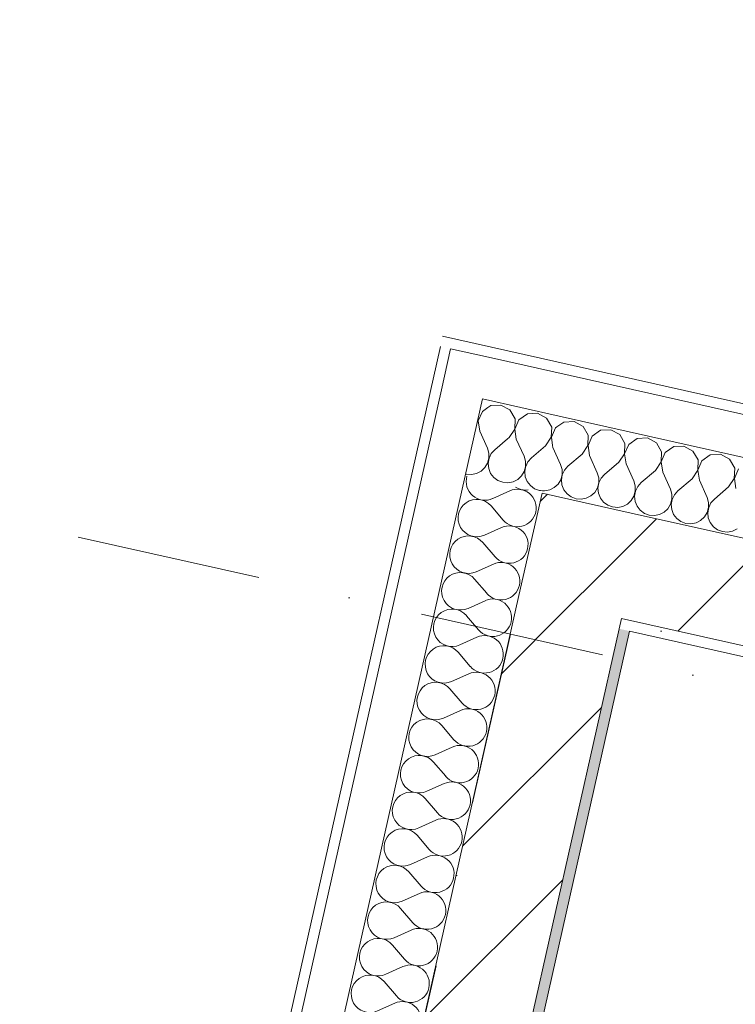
# Model space of a CAD drawing. Header units: millimetres. Extents: x -7145531 to -6681560, y 6117368 to 6219355.
# Tile 60 of 144: x -6955497 to -6954134, y 6151445 to 6153320. Entities that reach past the tile are written whole.
import ezdxf
from ezdxf.enums import TextEntityAlignment as Align

# ---------------------------------------------------------------- set-up
doc = ezdxf.new("R2010")
doc.units = ezdxf.units.MM
doc.header["$MEASUREMENT"] = 0
doc.linetypes.add('Штрихпунктирная', pattern=[670.277762, 352.777767, -176.388884, 0, -141.111112])
for name, color, linetype in [('S - МОП.АР', 7, 'Continuous'), ('АР-Чертеж-Оси_Осевые размеры.АР', 7, 'Continuous'), ('Кровля', 7, 'Continuous')]:
    doc.layers.add(name, color=color, linetype=linetype)
doc.layers.add('АР-Чертеж-Оси_Осевые размеры.АР_Ном._пера__120', color=7, linetype='Continuous', lineweight=0)
doc.layers.add('Кровля_Ном._пера__1', color=7, linetype='Continuous', lineweight=0)
doc.styles.add('РЎР“Р•РќР•Р\xa0Р\x98Р\xa0_РЎРўР\x98Р›Р¬_3', font='GOTHIC.TTF')
pattern_1 = [(45, (-6338440.43, 6562625.56), (-111.369318, 111.369318), [0, -105, 0, -157.5]), (110, (-6338090.43, 6562625.56), (148.001588, 53.868173), [0, -77, 0, -133])]
pattern_2 = [(45, (-6338440.43, 6562275.56), (-127.27922, 127.27922), [])]

# ---------------------------------------------------------------- blocks, each defined once
blk = doc.blocks.new('*X790', base_point=(-6338440.4, 6562275.6))
at = {"layer": 'Кровля_Ном._пера__1', "color": 7, "linetype": 'Continuous', "lineweight": 0}
for p, q in [((-6954615.9, 6152573.8), (-6954623.7, 6152555.9)), ((-6954605.4, 6152581.2), (-6954615.9, 6152573.8)), ((-6954625.8, 6152553.2), (-6954624, 6152556)), ((-6954624, 6152556), (-6954623.7, 6152562.4)), ((-6954623.7, 6152555.9), (-6954620.8, 6152536.6)), ((-6954620.8, 6152536.6), (-6954606.2, 6152504)), ((-6954567.8, 6152521.8), (-6954592.3, 6152500.9)), ((-6954603.4, 6152494.6), (-6954606.2, 6152504)), ((-6954592.3, 6152500.9), (-6954598.8, 6152493.5)), ((-6954606, 6152475.2), (-6954603.4, 6152484.7)), ((-6954603.1, 6152484.7), (-6954604.8, 6152475)), ((-6954603.4, 6152484.7), (-6954603.4, 6152494.6)), ((-6954598.8, 6152493.5), (-6954603.1, 6152484.7)), ((-6954618.3, 6152460.1), (-6954611.1, 6152466.8)), ((-6954611.1, 6152466.8), (-6954606, 6152475.2)), ((-6954604.8, 6152475), (-6954603.7, 6152465.1)), ((-6954603.7, 6152465.1), (-6954600.1, 6152456)), ((-6954536.3, 6152459.6), (-6954533.9, 6152468.3)), ((-6954533.6, 6152467.8), (-6954535.1, 6152459.3)), ((-6954647.9, 6152455), (-6954646.6, 6152454.5)), ((-6954646.6, 6152454.5), (-6954636.8, 6152453.7)), ((-6954636.8, 6152453.7), (-6954627.1, 6152455.6)), ((-6954627.1, 6152455.6), (-6954618.3, 6152460.1)), ((-6954600.1, 6152456), (-6954594.1, 6152448.2)), ((-6954594.1, 6152448.2), (-6954586.1, 6152442.4)), ((-6954586.1, 6152442.4), (-6954576.9, 6152438.9)), ((-6954557.4, 6152440), (-6954548.6, 6152444.4)), ((-6954548.6, 6152444.4), (-6954541.4, 6152451.2)), ((-6954541.4, 6152451.2), (-6954536.3, 6152459.6)), ((-6954535.1, 6152459.3), (-6954534.1, 6152449.5)), ((-6954534.1, 6152449.5), (-6954530.4, 6152440.4)), ((-6954576.9, 6152438.9), (-6954567.1, 6152438.1)), ((-6954567.1, 6152438.1), (-6954557.4, 6152440)), ((-6954530.4, 6152440.4), (-6954524.4, 6152432.6)), ((-6954524.4, 6152432.6), (-6954516.4, 6152426.7)), ((-6954516.4, 6152426.7), (-6954507.2, 6152423.2)), ((-6954507.2, 6152423.2), (-6954505.2, 6152423.1))]:
    blk.add_line(p, q, dxfattribs=at)
blk = doc.blocks.new('*X792', base_point=(-6338440.4, 6562275.6))
at = {"layer": 'Кровля_Ном._пера__1', "color": 7, "linetype": 'Continuous', "lineweight": 0}
for p, q in [((-6954441.1, 6152554.8), (-6954460.5, 6152553.7)), ((-6954423.9, 6152545.5), (-6954441.1, 6152554.8)), ((-6954460.5, 6152553.7), (-6954474.1, 6152544.3)), ((-6954414.2, 6152528.5), (-6954423.9, 6152545.5)), ((-6954390.9, 6152538.1), (-6954406.9, 6152526.9)), ((-6954371.4, 6152539.1), (-6954390.9, 6152538.1)), ((-6954354.2, 6152529.8), (-6954371.4, 6152539.1)), ((-6954414.9, 6152509), (-6954414.2, 6152528.5)), ((-6954406.9, 6152526.9), (-6954414.6, 6152509)), ((-6954344.5, 6152512.9), (-6954354.2, 6152529.8)), ((-6954321.2, 6152522.4), (-6954337.2, 6152511.2)), ((-6954301.7, 6152523.5), (-6954321.2, 6152522.4)), ((-6954284.5, 6152514.2), (-6954301.7, 6152523.5)), ((-6954482, 6152509), (-6954481.5, 6152505.3)), ((-6954481.5, 6152505.3), (-6954466.8, 6152472.7)), ((-6954425.7, 6152492.8), (-6954414.9, 6152509)), ((-6954414.6, 6152509), (-6954411.8, 6152489.7)), ((-6954345.2, 6152493.4), (-6954344.5, 6152512.9)), ((-6954337.2, 6152511.2), (-6954344.9, 6152493.3)), ((-6954274.8, 6152497.2), (-6954284.5, 6152514.2)), ((-6954251.5, 6152506.8), (-6954267.5, 6152495.6)), ((-6954232, 6152507.8), (-6954251.5, 6152506.8)), ((-6954214.8, 6152498.5), (-6954232, 6152507.8)), ((-6954205.1, 6152481.6), (-6954214.8, 6152498.5)), ((-6954425.7, 6152492.8), (-6954452.9, 6152469.6)), ((-6954411.8, 6152489.7), (-6954397.1, 6152457.1)), ((-6954356, 6152477.1), (-6954345.2, 6152493.4)), ((-6954344.9, 6152493.3), (-6954342.1, 6152474)), ((-6954275.5, 6152477.7), (-6954274.8, 6152497.2)), ((-6954267.5, 6152495.6), (-6954275.2, 6152477.7)), ((-6954205.8, 6152462.1), (-6954205.1, 6152481.6)), ((-6954197.8, 6152479.9), (-6954205.5, 6152462)), ((-6954181.8, 6152491.1), (-6954197.8, 6152479.9)), ((-6954162.3, 6152492.2), (-6954181.8, 6152491.1)), ((-6954145.1, 6152482.9), (-6954162.3, 6152492.2)), ((-6954135.4, 6152465.9), (-6954145.1, 6152482.9)), ((-6954464, 6152463.3), (-6954466.8, 6152472.7)), ((-6954464, 6152453.4), (-6954464, 6152463.3)), ((-6954459.4, 6152462.2), (-6954463.7, 6152453.4)), ((-6954452.9, 6152469.6), (-6954459.4, 6152462.2)), ((-6954356, 6152477.1), (-6954383.2, 6152453.9)), ((-6954342.1, 6152474), (-6954327.4, 6152441.4)), ((-6954286.3, 6152461.5), (-6954313.5, 6152438.3)), ((-6954286.3, 6152461.5), (-6954275.5, 6152477.7)), ((-6954275.2, 6152477.7), (-6954272.4, 6152458.3)), ((-6954216.6, 6152445.8), (-6954205.8, 6152462.1)), ((-6954205.5, 6152462), (-6954202.7, 6152442.7)), ((-6954136.1, 6152446.4), (-6954135.4, 6152465.9)), ((-6954128.1, 6152464.3), (-6954135.8, 6152446.4)), ((-6954471.7, 6152435.5), (-6954466.6, 6152443.9)), ((-6954466.6, 6152443.9), (-6954464, 6152453.4)), ((-6954463.7, 6152453.4), (-6954465.4, 6152443.6)), ((-6954465.4, 6152443.6), (-6954464.4, 6152433.8)), ((-6954394.4, 6152447.6), (-6954397.1, 6152457.1)), ((-6954394.3, 6152437.8), (-6954394.4, 6152447.6)), ((-6954389.7, 6152446.6), (-6954394, 6152437.7)), ((-6954383.2, 6152453.9), (-6954389.7, 6152446.6)), ((-6954272.4, 6152458.3), (-6954257.7, 6152425.8)), ((-6954216.6, 6152445.8), (-6954243.8, 6152422.6)), ((-6954202.7, 6152442.7), (-6954188, 6152410.1)), ((-6954146.9, 6152430.2), (-6954136.1, 6152446.4)), ((-6954135.8, 6152446.4), (-6954133, 6152427)), ((-6954497.4, 6152422.4), (-6954487.7, 6152424.3)), ((-6954487.7, 6152424.3), (-6954478.9, 6152428.8)), ((-6954478.9, 6152428.8), (-6954471.7, 6152435.5)), ((-6954464.4, 6152433.8), (-6954460.7, 6152424.7)), ((-6954460.7, 6152424.7), (-6954454.7, 6152416.9)), ((-6954402, 6152419.8), (-6954396.9, 6152428.3)), ((-6954396.9, 6152428.3), (-6954394.3, 6152437.8)), ((-6954394, 6152437.7), (-6954395.7, 6152428)), ((-6954395.7, 6152428), (-6954394.7, 6152418.2)), ((-6954324.7, 6152432), (-6954327.4, 6152441.4)), ((-6954324.6, 6152422.1), (-6954324.7, 6152432)), ((-6954320, 6152430.9), (-6954324.3, 6152422.1)), ((-6954313.5, 6152438.3), (-6954320, 6152430.9)), ((-6954255, 6152416.3), (-6954257.7, 6152425.8)), ((-6954146.9, 6152430.2), (-6954174.1, 6152407)), ((-6954501.4, 6152422.8), (-6954497.4, 6152422.4)), ((-6954454.7, 6152416.9), (-6954446.7, 6152411)), ((-6954446.7, 6152411), (-6954437.5, 6152407.6)), ((-6954437.5, 6152407.6), (-6954427.7, 6152406.8)), ((-6954427.7, 6152406.8), (-6954418, 6152408.7)), ((-6954418, 6152408.7), (-6954409.2, 6152413.1)), ((-6954409.2, 6152413.1), (-6954402, 6152419.8)), ((-6954394.7, 6152418.2), (-6954391, 6152409)), ((-6954391, 6152409), (-6954385, 6152401.3)), ((-6954332.3, 6152404.2), (-6954327.2, 6152412.6)), ((-6954327.2, 6152412.6), (-6954324.6, 6152422.1)), ((-6954324.3, 6152422.1), (-6954326, 6152412.3)), ((-6954326, 6152412.3), (-6954325, 6152402.5)), ((-6954257.5, 6152397), (-6954254.9, 6152406.5)), ((-6954254.6, 6152406.4), (-6954256.3, 6152396.7)), ((-6954254.9, 6152406.5), (-6954255, 6152416.3)), ((-6954250.3, 6152415.3), (-6954254.6, 6152406.4)), ((-6954243.8, 6152422.6), (-6954250.3, 6152415.3)), ((-6954185.3, 6152400.7), (-6954188, 6152410.1)), ((-6954174.1, 6152407), (-6954180.6, 6152399.6)), ((-6954385, 6152401.3), (-6954377, 6152395.4)), ((-6954377, 6152395.4), (-6954367.8, 6152391.9)), ((-6954367.8, 6152391.9), (-6954358, 6152391.1)), ((-6954358, 6152391.1), (-6954348.3, 6152393)), ((-6954348.3, 6152393), (-6954339.6, 6152397.5)), ((-6954339.6, 6152397.5), (-6954332.3, 6152404.2)), ((-6954325, 6152402.5), (-6954321.3, 6152393.4)), ((-6954321.3, 6152393.4), (-6954315.3, 6152385.6)), ((-6954269.9, 6152381.8), (-6954262.6, 6152388.5)), ((-6954262.6, 6152388.5), (-6954257.5, 6152397)), ((-6954256.3, 6152396.7), (-6954255.3, 6152386.9)), ((-6954255.3, 6152386.9), (-6954251.6, 6152377.7)), ((-6954187.8, 6152381.3), (-6954185.2, 6152390.8)), ((-6954184.9, 6152390.7), (-6954186.6, 6152381)), ((-6954185.2, 6152390.8), (-6954185.3, 6152400.7)), ((-6954180.6, 6152399.6), (-6954184.9, 6152390.7)), ((-6954315.3, 6152385.6), (-6954307.4, 6152379.7)), ((-6954307.4, 6152379.7), (-6954298.1, 6152376.3)), ((-6954298.1, 6152376.3), (-6954288.3, 6152375.5)), ((-6954288.3, 6152375.5), (-6954278.6, 6152377.4)), ((-6954278.6, 6152377.4), (-6954269.9, 6152381.8)), ((-6954251.6, 6152377.7), (-6954245.6, 6152369.9)), ((-6954245.6, 6152369.9), (-6954237.7, 6152364.1)), ((-6954200.2, 6152366.2), (-6954192.9, 6152372.9)), ((-6954192.9, 6152372.9), (-6954187.8, 6152381.3)), ((-6954186.6, 6152381), (-6954185.6, 6152371.2)), ((-6954185.6, 6152371.2), (-6954181.9, 6152362.1)), ((-6954237.7, 6152364.1), (-6954228.4, 6152360.6)), ((-6954228.4, 6152360.6), (-6954218.6, 6152359.8)), ((-6954218.6, 6152359.8), (-6954209, 6152361.7)), ((-6954209, 6152361.7), (-6954200.2, 6152366.2)), ((-6954181.9, 6152362.1), (-6954175.9, 6152354.3)), ((-6954175.9, 6152354.3), (-6954168, 6152348.4)), ((-6954168, 6152348.4), (-6954158.7, 6152345)), ((-6954139.3, 6152346.1), (-6954130.5, 6152350.5)), ((-6954158.7, 6152345), (-6954148.9, 6152344.2)), ((-6954148.9, 6152344.2), (-6954139.3, 6152346.1))]:
    blk.add_line(p, q, dxfattribs=at)
blk = doc.blocks.new('*X793', base_point=(-6338440.4, 6562275.6))
at = {"layer": 'Кровля_Ном._пера__1', "color": 7, "linetype": 'Continuous', "lineweight": 0}
for p, q in [((-6954599.9, 6152585), (-6954605.4, 6152581.2)), ((-6954580.4, 6152586.1), (-6954599.9, 6152585)), ((-6954563.3, 6152576.8), (-6954580.4, 6152586.1)), ((-6954553.6, 6152559.8), (-6954563.3, 6152576.8)), ((-6954554.3, 6152540.3), (-6954553.6, 6152559.8)), ((-6954546.2, 6152558.2), (-6954554, 6152540.3)), ((-6954530.2, 6152569.4), (-6954546.2, 6152558.2)), ((-6954510.8, 6152570.4), (-6954530.2, 6152569.4)), ((-6954493.6, 6152561.1), (-6954510.8, 6152570.4)), ((-6954483.9, 6152544.2), (-6954493.6, 6152561.1)), ((-6954565.1, 6152524.1), (-6954554.3, 6152540.3)), ((-6954554, 6152540.3), (-6954551.2, 6152521)), ((-6954484.6, 6152524.7), (-6954483.9, 6152544.2)), ((-6954476.6, 6152542.5), (-6954484.3, 6152524.6)), ((-6954474.1, 6152544.3), (-6954476.6, 6152542.5)), ((-6954565.1, 6152524.1), (-6954567.8, 6152521.8)), ((-6954551.2, 6152521), (-6954536.5, 6152488.4)), ((-6954495.4, 6152508.4), (-6954484.6, 6152524.7)), ((-6954484.3, 6152524.6), (-6954482, 6152509)), ((-6954495.4, 6152508.4), (-6954522.6, 6152485.3)), ((-6954533.7, 6152478.9), (-6954536.5, 6152488.4)), ((-6954522.6, 6152485.3), (-6954529.1, 6152477.9)), ((-6954533.9, 6152468.3), (-6954533.7, 6152469.1)), ((-6954533.7, 6152469.1), (-6954533.7, 6152478.9)), ((-6954533.4, 6152469), (-6954533.6, 6152467.8)), ((-6954529.1, 6152477.9), (-6954533.4, 6152469)), ((-6954505.2, 6152423.1), (-6954501.4, 6152422.8))]:
    blk.add_line(p, q, dxfattribs=at)
blk = doc.blocks.new('Стена_206_3', base_point=(-6951687.3, 6151581.3))
at = {"layer": 'Кровля', "linetype": 'Continuous', "lineweight": 0, "true_color": 0x000000}
h = blk.add_hatch(dxfattribs=at)
h.set_pattern_fill('БЛОКИ_БЕТОННЫЕ_ЭФФЕКТИВН_72', color=18, style=0, pattern_type=2)
h.set_pattern_definition(pattern_2)
h.paths.add_polyline_path([(-6954502.3, 6152418.5), (-6954546.2, 6152223.3), (-6954351, 6152179.5)])
h = blk.add_hatch(dxfattribs=at)
h.set_pattern_fill('БЛОКИ_БЕТОННЫЕ_ЭФФЕКТИВН_72', color=18, style=0, pattern_type=2)
h.set_pattern_definition(pattern_2)
h.paths.add_polyline_path([(-6954307.2, 6152374.7), (-6954502.3, 6152418.5), (-6954351, 6152179.5)])
h = blk.add_hatch(dxfattribs=at)
h.set_pattern_fill('БЛОКИ_БЕТОННЫЕ_ЭФФЕКТИВН_72', color=18, style=0, pattern_type=2)
h.set_pattern_definition(pattern_2)
h.paths.add_polyline_path([(-6954351, 6152179.5), (-6951687.3, 6151581.3), (-6951643.5, 6151776.4), (-6954307.2, 6152374.7)])
h = blk.add_hatch(dxfattribs=at)
h.set_pattern_fill('ШТУКАТУРКА__ГИПС_01_0003', color=18, style=0, pattern_type=2)
h.set_pattern_definition(pattern_1)
h.paths.add_polyline_path([(-6954351, 6152179.5), (-6954355.4, 6152160), (-6954335.9, 6152155.6)])
h = blk.add_hatch(dxfattribs=at)
h.set_pattern_fill('ШТУКАТУРКА__ГИПС_01_0003', color=18, style=0, pattern_type=2)
h.set_pattern_definition(pattern_1)
h.paths.add_polyline_path([(-6954331.5, 6152175.1), (-6954351, 6152179.5), (-6954335.9, 6152155.6)])
h = blk.add_hatch(dxfattribs=at)
h.set_pattern_fill('ШТУКАТУРКА__ГИПС_01_0003', color=18, style=0, pattern_type=2)
h.set_pattern_definition(pattern_1)
h.paths.add_polyline_path([(-6954335.9, 6152155.6), (-6951711.2, 6151566.2), (-6951706.8, 6151585.7), (-6954331.5, 6152175.1)])
at = {"layer": 'Кровля_Ном._пера__1', "color": 7, "linetype": 'Continuous', "lineweight": 0}
for p, q in [((-6954676.3, 6152693.3), (-6954693.9, 6152615.2)), ((-6954598.3, 6152675.8), (-6954676.3, 6152693.3)), ((-6951251.6, 6151924.1), (-6954598.3, 6152675.8)), ((-6954615.8, 6152597.7), (-6954648.7, 6152451.3)), ((-6954469.5, 6152564.8), (-6954615.8, 6152597.7)), ((-6951415.5, 6151879), (-6954469.5, 6152564.8))]:
    blk.add_line(p, q, dxfattribs=at)
at = {"layer": 'Кровля_Ном._пера__1', "color": 7, "linetype": 'Continuous', "lineweight": 15}
for p, q in [((-6954502.3, 6152418.5), (-6954546.2, 6152223.3)), ((-6954307.2, 6152374.7), (-6954502.3, 6152418.5)), ((-6951643.5, 6151776.4), (-6954307.2, 6152374.7)), ((-6954351, 6152179.5), (-6954355.4, 6152160)), ((-6954351, 6152179.5), (-6951687.3, 6151581.3))]:
    blk.add_line(p, q, dxfattribs=at)
at = {"layer": 'Кровля_Ном._пера__1', "color": 7, "linetype": 'Continuous', "lineweight": 0, "flags": 128}
for points in [[(-6951149.6, 6151921.8), (-6954691.5, 6152717.2)], [(-6954335.9, 6152155.6), (-6951711.2, 6151566.2)]]:
    blk.add_lwpolyline(points, dxfattribs=at)
at = {"layer": 'Кровля', "color": 7, "lineweight": 0}
for name in ['*X790', '*X793', '*X792']:
    blk.add_blockref(name, (-6338440.4, 6562275.6), dxfattribs=at)
blk = doc.blocks.new('*X803', base_point=(-6338440.4, 6562275.6))
at = {"layer": 'Кровля_Ном._пера__1', "color": 7, "linetype": 'Continuous', "lineweight": 0}
for p, q in [((-6954596.2, 6152408), (-6954563.6, 6152422.6)), ((-6954599.3, 6152394), (-6954576.2, 6152366.8)), ((-6954611.9, 6152338.3), (-6954579.3, 6152352.9)), ((-6954615, 6152324.3), (-6954591.8, 6152297.2)), ((-6954627.5, 6152268.6), (-6954594.9, 6152283.2)), ((-6954630.6, 6152254.6), (-6954607.5, 6152227.5)), ((-6954643.2, 6152198.9), (-6954610.6, 6152213.5)), ((-6954646.3, 6152184.9), (-6954623.1, 6152157.8)), ((-6954658.8, 6152129.2), (-6954626.2, 6152143.8)), ((-6954661.9, 6152115.2), (-6954638.8, 6152088.1)), ((-6954674.5, 6152059.5), (-6954641.9, 6152074.1)), ((-6954677.6, 6152045.6), (-6954654.4, 6152018.4)), ((-6954690.1, 6151989.8), (-6954657.5, 6152004.4)), ((-6954693.3, 6151975.9), (-6954670.1, 6151948.7)), ((-6954705.8, 6151920.1), (-6954673.2, 6151934.8)), ((-6954708.9, 6151906.2), (-6954685.7, 6151879)), ((-6954721.4, 6151850.4), (-6954688.9, 6151865.1)), ((-6954724.6, 6151836.5), (-6954701.4, 6151809.3)), ((-6954737.1, 6151780.7), (-6954704.5, 6151795.4)), ((-6954740.2, 6151766.8), (-6954717, 6151739.6)), ((-6954752.7, 6151711), (-6954720.2, 6151725.7)), ((-6954755.9, 6151697.1), (-6954732.7, 6151669.9)), ((-6954768.4, 6151641.3), (-6954735.8, 6151656)), ((-6954771.5, 6151627.4), (-6954748.3, 6151600.2)), ((-6954784, 6151571.6), (-6954751.5, 6151586.3)), ((-6954787.2, 6151557.7), (-6954764, 6151530.5)), ((-6954799.7, 6151502), (-6954767.1, 6151516.6)), ((-6954802.8, 6151488), (-6954779.6, 6151460.8)), ((-6954815.3, 6151432.3), (-6954782.8, 6151446.9))]:
    blk.add_line(p, q, dxfattribs=at)
for centre, start, end in [((-6954610.9, 6152440.5), 163.6994, 294.2123), ((-6954549, 6152390), 347.3424, 114.2123), ((-6954533.3, 6152459.7), 236.8077, 277.8771), ((-6954626.5, 6152370.8), 40.4725, 294.2123), ((-6954549, 6152390), 220.4725, 347.3424), ((-6954564.6, 6152320.3), 347.3424, 114.2123), ((-6954642.2, 6152301.1), 40.4725, 294.2123), ((-6954564.6, 6152320.3), 220.4725, 347.3424), ((-6954580.3, 6152250.6), 347.3424, 114.2123), ((-6954657.8, 6152231.4), 40.4725, 294.2123), ((-6954580.3, 6152250.6), 220.4725, 347.3424), ((-6954595.9, 6152181), 347.3424, 114.2123), ((-6954673.5, 6152161.8), 40.4725, 294.2123), ((-6954595.9, 6152181), 220.4725, 347.3424), ((-6954611.6, 6152111.3), 347.3424, 114.2123), ((-6954689.1, 6152092.1), 40.4725, 294.2123), ((-6954611.6, 6152111.3), 220.4725, 347.3424), ((-6954627.2, 6152041.6), 347.3424, 114.2123), ((-6954704.8, 6152022.4), 40.4725, 294.2123), ((-6954627.2, 6152041.6), 220.4725, 347.3424), ((-6954642.9, 6151971.9), 347.3424, 114.2123), ((-6954720.4, 6151952.7), 40.4725, 294.2123), ((-6954642.9, 6151971.9), 220.4725, 347.3424), ((-6954658.6, 6151902.2), 347.3424, 114.2123), ((-6954736.1, 6151883), 40.4725, 294.2123), ((-6954658.6, 6151902.2), 220.4725, 347.3424), ((-6954674.2, 6151832.5), 347.3424, 114.2123), ((-6954751.7, 6151813.3), 40.4725, 294.2123), ((-6954674.2, 6151832.5), 220.4725, 347.3424), ((-6954689.9, 6151762.8), 347.3424, 114.2123), ((-6954767.4, 6151743.6), 40.4725, 294.2123), ((-6954689.9, 6151762.8), 220.4725, 347.3424), ((-6954705.5, 6151693.1), 347.3424, 114.2123), ((-6954783, 6151673.9), 40.4725, 294.2123), ((-6954705.5, 6151693.1), 220.4725, 347.3424), ((-6954721.2, 6151623.4), 347.3424, 114.2123), ((-6954798.7, 6151604.2), 40.4725, 294.2123), ((-6954721.2, 6151623.4), 220.4725, 347.3424), ((-6954736.8, 6151553.7), 347.3424, 114.2123), ((-6954814.3, 6151534.5), 40.4725, 294.2123), ((-6954736.8, 6151553.7), 220.4725, 347.3424), ((-6954752.5, 6151484), 347.3424, 114.2123), ((-6954830, 6151464.8), 40.4725, 294.2123), ((-6954752.5, 6151484), 220.4725, 347.3424), ((-6954768.1, 6151414.3), 347.3424, 114.2123)]:
    blk.add_arc(centre, 35.7, start, end, dxfattribs=at)
blk = doc.blocks.new('Стена_210_3', base_point=(-6954351, 6152179.5))
at = {"layer": 'Кровля', "linetype": 'Continuous', "lineweight": 0, "true_color": 0x000000}
h = blk.add_hatch(dxfattribs=at)
h.set_pattern_fill('БЛОКИ_БЕТОННЫЕ_ЭФФЕКТИВН_72', color=18, style=0, pattern_type=2)
h.set_pattern_definition(pattern_2)
h.paths.add_polyline_path([(-6957870.2, 6136509.5), (-6954351, 6152179.5), (-6954546.2, 6152223.3), (-6958065.4, 6136553.3)])
h = blk.add_hatch(dxfattribs=at)
h.set_pattern_fill('ШТУКАТУРКА__ГИПС_01_0003', color=18, style=0, pattern_type=2)
h.set_pattern_definition(pattern_1)
h.paths.add_polyline_path([(-6957846.3, 6136524.6), (-6954335.9, 6152155.6), (-6954355.4, 6152160), (-6957865.9, 6136529)])
at = {"layer": 'Кровля_Ном._пера__1', "color": 7, "linetype": 'Continuous', "lineweight": 0}
for p, q in [((-6954676.3, 6152693.3), (-6954693.9, 6152615.2)), ((-6954693.9, 6152615.2), (-6958366.5, 6136262.2)), ((-6954615.8, 6152597.7), (-6954648.7, 6152451.3)), ((-6954648.7, 6152451.3), (-6958255.6, 6136391))]:
    blk.add_line(p, q, dxfattribs=at)
at = {"layer": 'Кровля_Ном._пера__1', "color": 7, "linetype": 'Continuous', "lineweight": 15}
for p, q in [((-6954502.3, 6152418.5), (-6954546.2, 6152223.3)), ((-6954546.2, 6152223.3), (-6958065.4, 6136553.3)), ((-6954351, 6152179.5), (-6954355.4, 6152160)), ((-6957865.9, 6136529), (-6954355.4, 6152160))]:
    blk.add_line(p, q, dxfattribs=at)
at = {"layer": 'Кровля_Ном._пера__1', "color": 7, "linetype": 'Continuous', "lineweight": 0, "flags": 128}
for points in [[(-6954695.9, 6152697.7), (-6958403.5, 6136188.5)], [(-6957846.3, 6136524.6), (-6954335.9, 6152155.6)]]:
    blk.add_lwpolyline(points, dxfattribs=at)
at = {"layer": 'Кровля', "color": 7, "lineweight": 0}
blk.add_blockref('*X803', (-6338440.4, 6562275.6), dxfattribs=at)
blk = doc.blocks.new('Стандартный Маркер Сетки[127]_3', base_point=(-6954562.2, 6152149.8))
at = {"layer": 'АР-Чертеж-Оси_Осевые размеры.АР_Ном._пера__120', "color": 7, "linetype": 'Штрихпунктирная', "lineweight": 0}
blk.add_line((-6954781.4, 6151174.1), (-6954562.2, 6152149.8), dxfattribs=at)
at = {"layer": 'АР-Чертеж-Оси_Осевые размеры.АР_Ном._пера__120', "color": 7, "lineweight": 0, "style": 'РЎР“Р•РќР•Р\xa0Р\x98Р\xa0_РЎРўР\x98Р›Р¬_3'}
blk.add_attdef('AC_MarkerText_1', text='', height=350, rotation=347.3417, dxfattribs=at).set_placement((-6959602.6, 6129577.2), align=Align.TOP_CENTER)
blk = doc.blocks.new('Стандартный Маркер Сетки[135]_3', base_point=(-6954562.2, 6152149.8))
at = {"layer": 'АР-Чертеж-Оси_Осевые размеры.АР_Ном._пера__120', "color": 7, "linetype": 'Штрихпунктирная', "lineweight": 0}
blk.add_line((-6954781.4, 6151174.1), (-6954562.2, 6152149.8), dxfattribs=at)
at = {"layer": 'АР-Чертеж-Оси_Осевые размеры.АР_Ном._пера__120', "color": 7, "lineweight": 0, "style": 'РЎР“Р•РќР•Р\xa0Р\x98Р\xa0_РЎРўР\x98Р›Р¬_3'}
blk.add_attdef('AC_MarkerText_1', text='', height=350, rotation=347.3417, dxfattribs=at).set_placement((-6959602.6, 6129577.2), align=Align.TOP_CENTER)
blk = doc.blocks.new('Стандартный Маркер Сетки[136]_3', base_point=(-6954562.2, 6152149.8))
at = {"layer": 'АР-Чертеж-Оси_Осевые размеры.АР_Ном._пера__120', "color": 7, "linetype": 'Штрихпунктирная', "lineweight": 0}
blk.add_line((-6954781.4, 6151174.1), (-6954562.2, 6152149.8), dxfattribs=at)
at = {"layer": 'АР-Чертеж-Оси_Осевые размеры.АР_Ном._пера__120', "color": 7, "lineweight": 0, "style": 'РЎР“Р•РќР•Р\xa0Р\x98Р\xa0_РЎРўР\x98Р›Р¬_3'}
blk.add_attdef('AC_MarkerText_1', text='', height=350, rotation=347.3417, dxfattribs=at).set_placement((-6959602.6, 6129577.2), align=Align.TOP_CENTER)
blk = doc.blocks.new('Стандартный Маркер Сетки[137]_3', base_point=(-6954562.2, 6152149.8))
at = {"layer": 'АР-Чертеж-Оси_Осевые размеры.АР_Ном._пера__120', "color": 7, "linetype": 'Штрихпунктирная', "lineweight": 0}
blk.add_line((-6954781.4, 6151174.1), (-6954562.2, 6152149.8), dxfattribs=at)
at = {"layer": 'АР-Чертеж-Оси_Осевые размеры.АР_Ном._пера__120', "color": 7, "lineweight": 0, "style": 'РЎР“Р•РќР•Р\xa0Р\x98Р\xa0_РЎРўР\x98Р›Р¬_3'}
blk.add_attdef('AC_MarkerText_1', text='', height=350, rotation=347.3417, dxfattribs=at).set_placement((-6959602.6, 6129577.2), align=Align.TOP_CENTER)
blk = doc.blocks.new('Стандартный Маркер Сетки[140]_3', base_point=(-6954562.2, 6152149.8))
at = {"layer": 'АР-Чертеж-Оси_Осевые размеры.АР_Ном._пера__120', "color": 7, "linetype": 'Штрихпунктирная', "lineweight": 0}
blk.add_line((-6954781.4, 6151174.1), (-6954562.2, 6152149.8), dxfattribs=at)
at = {"layer": 'АР-Чертеж-Оси_Осевые размеры.АР_Ном._пера__120', "color": 7, "lineweight": 0, "style": 'РЎР“Р•РќР•Р\xa0Р\x98Р\xa0_РЎРўР\x98Р›Р¬_3'}
blk.add_attdef('AC_MarkerText_1', text='', height=350, rotation=347.3417, dxfattribs=at).set_placement((-6959602.6, 6129577.2), align=Align.TOP_CENTER)
blk = doc.blocks.new('Стандартный Маркер Сетки[148]_3', base_point=(-6954562.2, 6152149.8))
at = {"layer": 'АР-Чертеж-Оси_Осевые размеры.АР_Ном._пера__120', "color": 7, "linetype": 'Штрихпунктирная', "lineweight": 0}
blk.add_line((-6954781.4, 6151174.1), (-6954562.2, 6152149.8), dxfattribs=at)
at = {"layer": 'АР-Чертеж-Оси_Осевые размеры.АР_Ном._пера__120', "color": 7, "lineweight": 0, "style": 'РЎР“Р•РќР•Р\xa0Р\x98Р\xa0_РЎРўР\x98Р›Р¬_3'}
blk.add_attdef('AC_MarkerText_1', text='', height=350, rotation=347.3417, dxfattribs=at).set_placement((-6959602.6, 6129577.2), align=Align.TOP_CENTER)
blk = doc.blocks.new('Стандартный Маркер Сетки[149]_3', base_point=(-6954562.2, 6152149.8))
at = {"layer": 'АР-Чертеж-Оси_Осевые размеры.АР_Ном._пера__120', "color": 7, "linetype": 'Штрихпунктирная', "lineweight": 0}
blk.add_line((-6954781.4, 6151174.1), (-6954562.2, 6152149.8), dxfattribs=at)
at = {"layer": 'АР-Чертеж-Оси_Осевые размеры.АР_Ном._пера__120', "color": 7, "lineweight": 0, "style": 'РЎР“Р•РќР•Р\xa0Р\x98Р\xa0_РЎРўР\x98Р›Р¬_3'}
blk.add_attdef('AC_MarkerText_1', text='', height=350, rotation=347.3417, dxfattribs=at).set_placement((-6959602.6, 6129577.2), align=Align.TOP_CENTER)
blk = doc.blocks.new('Стандартный Маркер Сетки[150]_3', base_point=(-6954562.2, 6152149.8))
at = {"layer": 'АР-Чертеж-Оси_Осевые размеры.АР_Ном._пера__120', "color": 7, "linetype": 'Штрихпунктирная', "lineweight": 0}
blk.add_line((-6954781.4, 6151174.1), (-6954562.2, 6152149.8), dxfattribs=at)
at = {"layer": 'АР-Чертеж-Оси_Осевые размеры.АР_Ном._пера__120', "color": 7, "lineweight": 0, "style": 'РЎР“Р•РќР•Р\xa0Р\x98Р\xa0_РЎРўР\x98Р›Р¬_3'}
blk.add_attdef('AC_MarkerText_1', text='', height=350, rotation=347.3417, dxfattribs=at).set_placement((-6959602.6, 6129577.2), align=Align.TOP_CENTER)
blk = doc.blocks.new('Стандартный Маркер Сетки[156]_3', base_point=(-6985795.1, 6159164.5))
at = {"layer": 'АР-Чертеж-Оси_Осевые размеры.АР_Ном._пера__120', "color": 7, "linetype": 'Штрихпунктирная', "lineweight": 0}
blk.add_line((-6984819.4, 6158945.4), (-6905878.2, 6141215.6), dxfattribs=at)
at = {"layer": 'АР-Чертеж-Оси_Осевые размеры.АР_Ном._пера__120', "color": 7, "lineweight": 0, "style": 'РЎР“Р•РќР•Р\xa0Р\x98Р\xa0_РЎРўР\x98Р›Р¬_3'}
for tag, p in [('AC_MarkerText_1_0', (-6986213, 6159455.1)), ('AC_MarkerText_1_1', (-6904344.7, 6141068))]:
    blk.add_attdef(tag, text='', height=350, rotation=347.3417, dxfattribs=at).set_placement(p, align=Align.TOP_CENTER)
blk = doc.blocks.new('Стандартный Маркер Сетки[161]_3', base_point=(-6985795.1, 6159164.5))
at = {"layer": 'АР-Чертеж-Оси_Осевые размеры.АР_Ном._пера__120', "color": 7, "linetype": 'Штрихпунктирная', "lineweight": 0}
blk.add_line((-6984819.4, 6158945.4), (-6905878.2, 6141215.6), dxfattribs=at)
at = {"layer": 'АР-Чертеж-Оси_Осевые размеры.АР_Ном._пера__120', "color": 7, "lineweight": 0, "style": 'РЎР“Р•РќР•Р\xa0Р\x98Р\xa0_РЎРўР\x98Р›Р¬_3'}
for tag, p in [('AC_MarkerText_1_0', (-6986213, 6159455.1)), ('AC_MarkerText_1_1', (-6904344.7, 6141068))]:
    blk.add_attdef(tag, text='', height=350, rotation=347.3417, dxfattribs=at).set_placement(p, align=Align.TOP_CENTER)
blk = doc.blocks.new('Стандартный Маркер Сетки[165]_3', base_point=(-6985795.1, 6159164.5))
at = {"layer": 'АР-Чертеж-Оси_Осевые размеры.АР_Ном._пера__120', "color": 7, "linetype": 'Штрихпунктирная', "lineweight": 0}
blk.add_line((-6984819.4, 6158945.4), (-6905878.2, 6141215.6), dxfattribs=at)
at = {"layer": 'АР-Чертеж-Оси_Осевые размеры.АР_Ном._пера__120', "color": 7, "lineweight": 0, "style": 'РЎР“Р•РќР•Р\xa0Р\x98Р\xa0_РЎРўР\x98Р›Р¬_3'}
for tag, p in [('AC_MarkerText_1_0', (-6986213, 6159455.1)), ('AC_MarkerText_1_1', (-6904344.7, 6141068))]:
    blk.add_attdef(tag, text='', height=350, rotation=347.3417, dxfattribs=at).set_placement(p, align=Align.TOP_CENTER)
blk = doc.blocks.new('Стандартный Маркер Сетки[172]_3', base_point=(-6985795.1, 6159164.5))
at = {"layer": 'АР-Чертеж-Оси_Осевые размеры.АР_Ном._пера__120', "color": 7, "linetype": 'Штрихпунктирная', "lineweight": 0}
blk.add_line((-6984819.4, 6158945.4), (-6905878.2, 6141215.6), dxfattribs=at)
at = {"layer": 'АР-Чертеж-Оси_Осевые размеры.АР_Ном._пера__120', "color": 7, "lineweight": 0, "style": 'РЎР“Р•РќР•Р\xa0Р\x98Р\xa0_РЎРўР\x98Р›Р¬_3'}
for tag, p in [('AC_MarkerText_1_0', (-6986213, 6159455.1)), ('AC_MarkerText_1_1', (-6904344.7, 6141068))]:
    blk.add_attdef(tag, text='', height=350, rotation=347.3417, dxfattribs=at).set_placement(p, align=Align.TOP_CENTER)

msp = doc.modelspace()

# ---------------------------------------------------------------- linework, layer by layer
at = {"layer": 'S - МОП.АР', "color": 254, "linetype": 'Continuous', "lineweight": 0, "true_color": 0xd1c7d6, "flags": 128}
msp.add_lwpolyline([(-6948153.5, 6149926.9), (-6951890.9, 6150766.2), (-6951711.2, 6151566.2), (-6954335.9, 6152155.6), (-6957846.3, 6136524.6)], dxfattribs=at)

# ---------------------------------------------------------------- block references
at = {"layer": 'АР-Чертеж-Оси_Осевые размеры.АР', "color": 8, "linetype": 'Continuous', "lineweight": 15}
for name, p in [('Стандартный Маркер Сетки[156]_3', (-6985795.1, 6159164.5)), ('Стандартный Маркер Сетки[161]_3', (-6985795.1, 6159164.5)), ('Стандартный Маркер Сетки[165]_3', (-6985795.1, 6159164.5)), ('Стандартный Маркер Сетки[172]_3', (-6985795.1, 6159164.5)), ('Стандартный Маркер Сетки[127]_3', (-6954562.2, 6152149.8)), ('Стандартный Маркер Сетки[135]_3', (-6954562.2, 6152149.8)), ('Стандартный Маркер Сетки[136]_3', (-6954562.2, 6152149.8)), ('Стандартный Маркер Сетки[137]_3', (-6954562.2, 6152149.8)), ('Стандартный Маркер Сетки[140]_3', (-6954562.2, 6152149.8)), ('Стандартный Маркер Сетки[148]_3', (-6954562.2, 6152149.8)), ('Стандартный Маркер Сетки[149]_3', (-6954562.2, 6152149.8)), ('Стандартный Маркер Сетки[150]_3', (-6954562.2, 6152149.8))]:
    msp.add_blockref(name, p, dxfattribs=at)
at = {"layer": 'Кровля', "color": 7, "lineweight": 0}
for name, p in [('Стена_206_3', (-6951687.3, 6151581.3)), ('Стена_210_3', (-6954351, 6152179.5))]:
    msp.add_blockref(name, p, dxfattribs=at)

doc.saveas('drawing.dxf')
